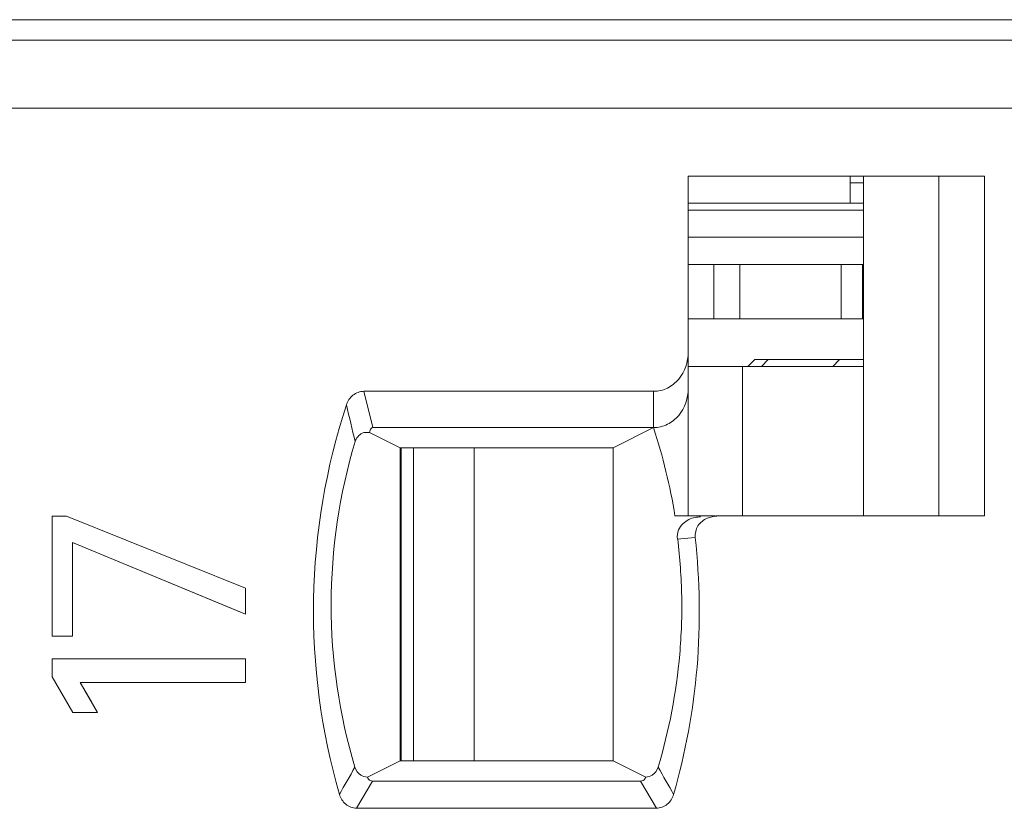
# Model space of a CAD drawing. Header units: inches. Extents: x 830 to 2908, y -1046 to 167.
# Tile 56 of 62: x 2692.38 to 2699.61, y -801.21 to -795.41. Entities that reach past the tile are written whole.
import ezdxf

# ---------------------------------------------------------------- set-up
doc = ezdxf.new("R2010")
doc.units = ezdxf.units.IN
doc.header["$LTSCALE"] = 23.1
doc.header["$MEASUREMENT"] = 0
doc.layers.get('0').update_dxf_attribs({"lineweight": 18})
for name, color, linetype, lineweight in [('1_16', 7, 'Continuous', 18), ('1_27', 7, 'Continuous', 18), ('1_51', 7, 'Continuous', 18), ('1_6', 7, 'Continuous', 18)]:
    doc.layers.add(name, color=color, linetype=linetype, lineweight=lineweight)

msp = doc.modelspace()

# ---------------------------------------------------------------- linework, layer by layer
at = {"color": 7, "linetype": 'Continuous', "lineweight": 0}
msp.add_line((2605.8303, -795.4132), (2704.8303, -795.4132), dxfattribs=at)
at = {"color": 0, "linetype": 'Continuous', "lineweight": 0}
for p, q in [((2692.6152, -799.0635), (2692.7219, -799.0635)), ((2692.6152, -799.9482), (2692.6152, -799.0635)), ((2694.0374, -799.5951), (2692.7219, -799.0635)), ((2692.7646, -799.2594), (2694.0374, -799.7853)), ((2692.7646, -799.2594), (2692.7646, -799.9482)), ((2693.9702, -799.7575), (2692.7646, -799.2594)), ((2694.0374, -799.5951), (2694.0374, -799.7853)), ((2694.0374, -799.7853), (2693.9702, -799.7575)), ((2692.7646, -799.9482), (2692.6152, -799.9482)), ((2692.6152, -800.1135), (2694.0374, -800.1135)), ((2692.6152, -800.2454), (2692.6152, -800.1135)), ((2694.0374, -800.1135), (2694.0374, -800.2881)), ((2692.6152, -800.2454), (2692.7685, -800.5087)), ((2694.0374, -800.2881), (2692.8228, -800.2881)), ((2692.9487, -800.5087), (2692.8228, -800.2881)), ((2692.8228, -800.2881), (2692.9044, -800.4311)), ((2692.9487, -800.5087), (2692.7685, -800.5087))]:
    msp.add_line(p, q, dxfattribs=at)
at = {"layer": '1_16', "color": 7, "linetype": 'Continuous', "lineweight": 0}
for p, q in [((2698.58, -797.9632), (2697.2908, -797.9632)), ((2697.6897, -799.0632), (2697.6897, -797.9632)), ((2695.2711, -800.8632), (2695.2711, -798.5632)), ((2695.717, -798.5632), (2695.717, -800.8632))]:
    msp.add_line(p, q, dxfattribs=at)
at = {"layer": '1_27', "color": 7, "linetype": 'Continuous', "lineweight": 0}
for p, q in [((2698.4801, -796.7632), (2698.4801, -796.5632)), ((2698.58, -796.6132), (2698.4801, -796.6132)), ((2698.58, -796.7632), (2697.2908, -796.7632))]:
    msp.add_line(p, q, dxfattribs=at)
at = {"layer": '1_51', "color": 7, "linetype": 'Continuous', "lineweight": 0}
for p, q in [((2697.2908, -797.2132), (2698.58, -797.2132)), ((2697.4787, -797.6132), (2697.4787, -797.2132)), ((2697.6713, -797.2132), (2697.6713, -797.6132)), ((2698.4159, -797.6132), (2698.4159, -797.2132)), ((2698.5728, -797.2132), (2698.5728, -797.6132)), ((2697.2908, -797.6132), (2698.58, -797.6132)), ((2695.1803, -798.5632), (2695.1803, -800.8632))]:
    msp.add_line(p, q, dxfattribs=at)
at = {"layer": '1_6', "color": 7, "linetype": 'Continuous', "lineweight": 0}
for p, q in [((2632.1105, -795.5632), (2701.7285, -795.5632)), ((2700.1378, -796.0632), (2632.4522, -796.0632)), ((2697.2908, -796.5632), (2699.4697, -796.5632)), ((2697.2908, -799.0632), (2697.2908, -796.5632)), ((2698.58, -796.5632), (2698.58, -799.0632)), ((2699.1328, -796.5632), (2699.1328, -799.0632)), ((2699.4697, -796.5632), (2699.4697, -799.0632)), ((2697.2908, -796.8132), (2698.58, -796.8132)), ((2698.58, -797.0132), (2697.2908, -797.0132)), ((2697.7303, -797.9632), (2697.7803, -797.9132)), ((2698.58, -797.9132), (2697.7803, -797.9132)), ((2697.8781, -797.9132), (2697.8291, -797.9632)), ((2698.355, -797.9632), (2698.404, -797.9132)), ((2694.9069, -798.1465), (2697.0356, -798.1465)), ((2694.9719, -798.4132), (2694.9069, -798.1465)), ((2697.0356, -798.4132), (2697.0356, -798.1465)), ((2694.9719, -798.4132), (2697.0356, -798.4132)), ((2697.0356, -798.4132), (2696.7384, -798.5632)), ((2695.173, -798.5632), (2694.9484, -798.4499)), ((2695.1729, -800.8632), (2695.1729, -798.5632)), ((2695.173, -798.5632), (2696.7383, -798.5632)), ((2696.7383, -800.8632), (2696.7383, -798.5632)), ((2697.1933, -799.0632), (2697.4893, -799.0632)), ((2697.4309, -799.0799), (2697.4836, -799.0651)), ((2697.4838, -799.0667), (2697.5016, -799.0648)), ((2699.4697, -799.0632), (2697.4941, -799.0632)), ((2697.3399, -799.2212), (2697.2114, -799.2331)), ((2694.9327, -800.9836), (2695.173, -800.8632)), ((2696.7383, -800.8632), (2695.1729, -800.8632)), ((2696.7384, -800.8632), (2696.9785, -800.9836)), ((2694.8528, -801.2132), (2694.9705, -801.0132)), ((2696.9408, -801.0132), (2694.9705, -801.0132)), ((2696.9408, -801.0132), (2697.0571, -801.2132)), ((2697.0571, -801.2132), (2694.8528, -801.2132))]:
    msp.add_line(p, q, dxfattribs=at)
for centre, radius, start, end in [((2792.3825, -775.186), 100.2907, 193.293208, 193.451758), ((2693.1177, -799.7085), 4.1264, 8.99667, 18.29428), ((2697.3803, -799.2656), 0.1957, 89.93163, 101.28513), ((2705.8112, -807.3182), 12.7036, 149.71303, 150.74831), ((2688.1868, -806.0943), 10.2843, 28.98031, 30.26251)]:
    msp.add_arc(centre, radius, start, end, dxfattribs=at)
for points, knots in [([(2697.2908, -797.8596), (2697.2909, -797.9292), (2697.2539, -798.0393), (2697.1422, -798.129), (2697.0708, -798.1467), (2697.0356, -798.1465)], [0, 0, 0, 0, 0.496876, 0.748597, 1, 1, 1, 1]), ([(2694.9069, -798.1465), (2694.8785, -798.1464), (2694.8202, -798.168), (2694.7878, -798.2191), (2694.779, -798.2463)], [0, 0, 0, 0, 0.498571, 1, 1, 1, 1]), ([(2697.0356, -798.4132), (2697.0708, -798.4133), (2697.1422, -798.3957), (2697.2539, -798.306), (2697.2909, -798.1959), (2697.2908, -798.1263)], [0, 0, 0, 0, 0.251497, 0.503184, 1, 1, 1, 1]), ([(2694.779, -798.2463), (2694.6286, -798.7051), (2694.4642, -799.6733), (2694.5937, -800.6467), (2694.7276, -801.1107)], [0, 0, 0, 0, 0.5, 1, 1, 1, 1]), ([(2694.9719, -798.4132), (2694.9633, -798.4143), (2694.9511, -798.4288), (2694.9497, -798.4435), (2694.9484, -798.4499)], [0, 0, 0, 0, 0.572011, 1, 1, 1, 1]), ([(2694.8432, -798.5163), (2694.8508, -798.4909), (2694.882, -798.4485), (2694.9304, -798.4465), (2694.9484, -798.4498)], [0, 0, 0, 0, 0.591555, 1, 1, 1, 1]), ([(2694.8415, -800.9114), (2694.7259, -800.5249), (2694.6066, -799.7137), (2694.727, -798.9027), (2694.8432, -798.5163)], [0, 0, 0, 0, 0.499974, 1, 1, 1, 1]), ([(2697.2114, -799.2331), (2697.2081, -799.2107), (2697.2138, -799.1667), (2697.259, -799.1046), (2697.3094, -799.0801), (2697.342, -799.0736)], [0, 0, 0, 0, 0.30085, 0.557051, 1, 1, 1, 1]), ([(2697.3424, -799.2211), (2697.3407, -799.1918), (2697.3523, -799.1288), (2697.4041, -799.092), (2697.4309, -799.0799)], [0, 0, 0, 0, 0.498785, 1, 1, 1, 1]), ([(2697.1835, -801.1115), (2697.2709, -800.806), (2697.3878, -800.1767), (2697.377, -799.5369), (2697.3424, -799.2211)], [0, 0, 0, 0, 0.500023, 1, 1, 1, 1]), ([(2697.2135, -799.2328), (2697.2296, -799.3732), (2697.251, -799.6556), (2697.2306, -800.221), (2697.15, -800.6407), (2697.0697, -800.9113)], [0, 0, 0, 0, 0.250131, 0.50023, 1, 1, 1, 1]), ([(2694.9327, -800.9836), (2694.9157, -800.9825), (2694.8743, -800.9715), (2694.8483, -800.9341), (2694.8415, -800.9114)], [0, 0, 0, 0, 0.417744, 1, 1, 1, 1]), ([(2697.0697, -800.9113), (2697.0627, -800.9341), (2697.0369, -800.9716), (2696.9955, -800.9826), (2696.9785, -800.9836)], [0, 0, 0, 0, 0.583939, 1, 1, 1, 1]), ([(2694.9705, -801.0132), (2694.96, -801.0133), (2694.9426, -801.0045), (2694.9351, -800.9894), (2694.9327, -800.9836)], [0, 0, 0, 0, 0.625346, 1, 1, 1, 1]), ([(2696.9408, -801.0132), (2696.9476, -801.0131), (2696.9648, -801.0083), (2696.9746, -800.9928), (2696.9785, -800.9836)], [0, 0, 0, 0, 0.401074, 1, 1, 1, 1]), ([(2694.7276, -801.1107), (2694.7356, -801.138), (2694.7669, -801.1897), (2694.8245, -801.2125), (2694.8528, -801.2132)], [0, 0, 0, 0, 0.500965, 1, 1, 1, 1]), ([(2697.0572, -801.2132), (2697.0856, -801.2126), (2697.1437, -801.1906), (2697.1752, -801.1387), (2697.1835, -801.1115)], [0, 0, 0, 0, 0.499191, 1, 1, 1, 1])]:
    msp.add_open_spline(points, degree=3, knots=knots, dxfattribs=at)

doc.saveas('drawing.dxf')
